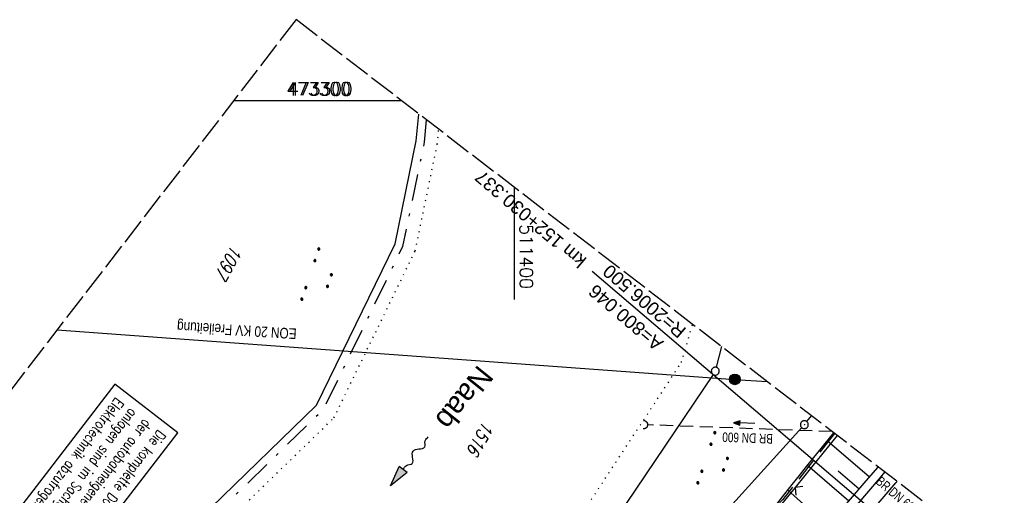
# Model space of a CAD drawing. Extents: x 510908 to 511586, y 472554 to 473315.
# Tile 33 of 34: x 511307 to 511492, y 473226 to 473315. Entities that reach past the tile are written whole.
import ezdxf
from ezdxf.enums import TextEntityAlignment as Align

# ---------------------------------------------------------------- set-up
doc = ezdxf.new("R2010")
doc.units = 0
doc.header["$LTSCALE"] = 10
doc.header["$MEASUREMENT"] = 0
for name, pattern in [('ACAD_ISO16W100', [73, 15, -6.5, 15, -6.5, 15, -7, 1, -7]), ('AUSGEZOGEN', [0]), ('LT00', [0]), ('LT08', [0.42, 0.2, -0.1, 0.02, -0.1]), ('LT14', [0.6, 0.5, -0.1]), ('PUNKTX2_STR', [0.6, 0.1, -0.5]), ('STRICHLINIE2', [0.375, 0.25, -0.125])]:
    doc.linetypes.add(name, pattern=pattern)
doc.layers.get('0').update_dxf_attribs({"linetype": 'LT00'})
for name, color, linetype in [('--FLIEßRICHTPFEIL', 180, 'Continuous'), ('--WASSER_GRENZE', 180, 'PUNKTX2_STR'), ('-EL-020', 250, 'LT00'), ('-Halt-Pfeil', 4, 'LT00'), ('-Haltung', 182, 'STRICHLINIE2'), ('-Haltungsbeschriftung', 182, 'LT00'), ('BAB-KABEL', 220, 'ACAD_ISO16W100'), ('BAB-KABEL_TEXT_KASTEN', 224, 'Continuous'), ('DFK_AB_L', 21, 'LT00'), ('DFK_AB_P', 7, 'LT00'), ('DFK_FLUR_NR', 250, 'LT00'), ('DFK_GZPKT', 250, 'LT00'), ('DFK_KATASTER', 250, 'LT00'), ('DFK_NUTZUNG', 250, 'LT00'), ('GEMEINDEGRENZE', 3, 'LT08'), ('GEWÄSSERNAME', 255, 'Continuous'), ('STROM_FREILTG', 80, 'STROMFREILEITUNG'), ('STROM_TEXT', 80, 'Continuous'), ('V92_AFBR_BAB', 250, 'LT00'), ('V92_BOESCH', 250, 'LT00'), ('V92_BOSCHUNG', 250, 'LT00'), ('V92_LD_MARK', 250, 'LT00'), ('V92_RASTER', 250, 'LT00'), ('V92_UK_DURCH', 182, 'LT00'), ('V92_ZAUN', 40, 'LT00'), ('V93_AFBR_BAB', 250, 'LT00'), ('V93_BOESCH', 250, 'LT00'), ('V93_BOSCHUNG', 250, 'LT00'), ('V93_LD_MARK', 250, 'LT00'), ('V93_RASTER', 250, 'LT00'), ('V93_UK_DURCH', 182, 'LT00'), ('V93_ZAUN', 40, 'LT00')]:
    doc.layers.add(name, color=color, linetype=linetype)
doc.layers.add('-BLATT_93-RAND', color=7, linetype='LT14', plot=False)
doc.styles.add('Arial', font='ARIAL.TTF')
doc.styles.add('Beschrift', font='ARIAL.TTF')
doc.styles.add('Haltungsbeschriftung', font='ARIAL.TTF', dxfattribs={"width": 0.75})
doc.styles.add('ROMANS', font='romans.shx', dxfattribs={"width": 0.8})
doc.styles.get("Standard").update_dxf_attribs({"font": 'romans.shx'})
doc.styles.add('Strom', font='txt.shx')
doc.styles.add('Versorgungsltg', font='ARIAL.TTF', dxfattribs={"width": 0.8, "height": 2})
doc.linetypes.add('STROMFREILEITUNG', pattern='A,12.7,-5.5,["xx",Strom,S=2.5,R=0,X=-2.6,Y=-0.85],-4.35', length=22.55)

# ---------------------------------------------------------------- blocks, each defined once
blk = doc.blocks.new('SYMB7010')
at = {"color": 0, "linetype": 'ByBlock'}
for points in [[(-0.031408, 0.499213), (-0.093728, 0.49134), (-0.15457, 0.475719), (-0.212975, 0.452595), (-0.268021, 0.422333), (-0.31884, 0.385411), (-0.36463, 0.342411), (-0.40467, 0.29401), (-0.438329, 0.240973), (-0.465074, 0.184136), (-0.484486, 0.124395), (-0.496256, 0.062692), (-0.5002, 0)], [(-0.5002, 0), (-0.496256, -0.062692), (-0.484486, -0.124395), (-0.465075, -0.184136), (-0.438329, -0.240973), (-0.404671, -0.29401), (-0.36463, -0.342411), (-0.31884, -0.385411), (-0.268021, -0.422333), (-0.212975, -0.452595), (-0.154571, -0.475719), (-0.093728, -0.49134), (-0.031408, -0.499213), (0.031408, -0.499213)], [(0.5002, 0), (0.496256, 0.062692), (0.484485, 0.124395), (0.465074, 0.184136), (0.438329, 0.240973), (0.40467, 0.29401), (0.36463, 0.342411), (0.31884, 0.385411), (0.268021, 0.422333), (0.212975, 0.452595), (0.15457, 0.475719), (0.093728, 0.49134), (0.031408, 0.499213), (-0.031408, 0.499213)], [(0.031408, -0.499213), (0.093728, -0.491341), (0.15457, -0.475719), (0.212975, -0.452595), (0.268021, -0.422333), (0.31884, -0.385411), (0.36463, -0.342411), (0.404671, -0.294011), (0.438329, -0.240974), (0.465075, -0.184136), (0.484486, -0.124395), (0.496256, -0.062692), (0.500201, 0)]]:
    blk.add_lwpolyline(points, dxfattribs=at)
blk = doc.blocks.new('SYMB0003')
at = {"color": 0, "linetype": 'ByBlock'}
for p, q in [((-0.015712, 0), (0.010166, 0.012015)), ((0, -0.021257), (-0.015712, 0)), ((0.010166, 0.012015), (0, -0.021257))]:
    blk.add_line(p, q, dxfattribs=at)
for points in [[(-0.031395, 0.499013), (-0.093691, 0.491144), (-0.154509, 0.475528), (-0.21289, 0.452414), (-0.267913, 0.422164), (-0.318712, 0.385257), (-0.364484, 0.342274), (-0.404509, 0.293893), (-0.438154, 0.240877), (-0.464888, 0.184062), (-0.484292, 0.124345), (-0.496058, 0.062667), (-0.5, 0)], [(-0.5, 0), (-0.496058, -0.062667), (-0.484292, -0.124345), (-0.464888, -0.184062), (-0.438154, -0.240877), (-0.404509, -0.293893), (-0.364485, -0.342274), (-0.318712, -0.385257), (-0.267914, -0.422164), (-0.21289, -0.452414), (-0.154509, -0.475529), (-0.093691, -0.491144), (-0.031395, -0.499014), (0.031395, -0.499014)], [(0.5, 0), (0.496057, 0.062667), (0.484292, 0.124345), (0.464888, 0.184062), (0.438153, 0.240877), (0.404509, 0.293893), (0.364484, 0.342274), (0.318712, 0.385257), (0.267913, 0.422164), (0.21289, 0.452414), (0.154509, 0.475528), (0.093691, 0.491144), (0.031395, 0.499013), (-0.031395, 0.499013)], [(0.031395, -0.499014), (0.093691, -0.491144), (0.154509, -0.475529), (0.21289, -0.452414), (0.267914, -0.422164), (0.318712, -0.385257), (0.364485, -0.342274), (0.404509, -0.293893), (0.438154, -0.240877), (0.464889, -0.184062), (0.484292, -0.124345), (0.496058, -0.062667), (0.5, 0)]]:
    blk.add_lwpolyline(points, dxfattribs=at)
blk = doc.blocks.new('FLIEßRICHTPFEIL')
at = {"layer": '--FLIEßRICHTPFEIL'}
blk.add_hatch(color=256, dxfattribs=at).paths.add_polyline_path([(-1.95, 0.4875), (-1.95, -0.4875), (0, 0)])
for p, q in [((-1.95, 0.4875), (-1.95, -0.4875)), ((-1.95, 0.4875), (0, 0)), ((0, 0), (-1.95, -0.4875))]:
    blk.add_line(p, q, dxfattribs=at)
at = {"layer": '--FLIEßRICHTPFEIL', "start_tangent": (-1, 0), "end_tangent": (-1, 0)}
blk.add_spline([(-1.95, 0), (-2.4375, 0), (-2.925, 0.325), (-3.4125, 0), (-3.9, -0.325), (-4.3875, 0), (-4.875, 0.325), (-5.3625, 0), (-5.85, 0)], degree=3, dxfattribs=at)
blk = doc.blocks.new('SYMB1107')
at = {"color": 0, "linetype": 'ByBlock'}
for points in [[(-0.2, 0), (-0.196157, 0.039018), (-0.184776, 0.076537), (-0.166294, 0.111114), (-0.141421, 0.141421), (-0.111114, 0.166294), (-0.076537, 0.184776), (-0.039018, 0.196157), (0, 0.2)], [(0, 0.2), (0.039018, 0.196157), (0.076537, 0.184776), (0.111114, 0.166294), (0.141421, 0.141421), (0.166294, 0.111114), (0.184776, 0.076537), (0.196157, 0.039018), (0.2, 0)]]:
    blk.add_lwpolyline(points, dxfattribs=at)
blk = doc.blocks.new('SYMB0024')
at = {"color": 0, "linetype": 'ByBlock'}
for p, q in [((-0.5, 0.5), (0, 0)), ((0, 0), (0.5, 0.5))]:
    blk.add_line(p, q, dxfattribs=at)
blk = doc.blocks.new('SYMB7111')
at = {"color": 0, "linetype": 'ByBlock'}
for p, q in [((-0.13, 0.202919), (-0.13, 0.177081)), ((-0.125, 0.172895), (-0.125, 0.207105)), ((-0.12, 0.209164), (-0.12, 0.170836)), ((-0.115, 0.170204), (-0.115, 0.209796)), ((-0.11, 0.209164), (-0.11, 0.170836)), ((-0.105, 0.172895), (-0.105, 0.207105)), ((-0.1, 0.202919), (-0.1, 0.177081)), ((-0.095, 0.189874), (-0.095, 0.190146)), ((0.1, 0.202919), (0.1, 0.177081)), ((0.105, 0.172895), (0.105, 0.207105)), ((0.11, 0.209164), (0.11, 0.170836)), ((0.115, 0.170204), (0.115, 0.209796)), ((0.12, 0.209164), (0.12, 0.170836)), ((0.125, 0.172895), (0.125, 0.207105)), ((0.13, 0.202919), (0.13, 0.177081)), ((0.135, 0.189874), (0.135, 0.190146)), ((-0.515, -0.177081), (-0.515, -0.202919)), ((-0.51, -0.207105), (-0.51, -0.172895)), ((-0.505, -0.170836), (-0.505, -0.209164)), ((-0.5, -0.209796), (-0.5, -0.170204)), ((-0.495, -0.170836), (-0.495, -0.209164)), ((-0.49, -0.207105), (-0.49, -0.172895)), ((-0.485, -0.177081), (-0.485, -0.202919)), ((-0.285, -0.177081), (-0.285, -0.202919)), ((-0.28, -0.207105), (-0.28, -0.172895)), ((-0.275, -0.170836), (-0.275, -0.209164)), ((-0.27, -0.209796), (-0.27, -0.170204)), ((-0.265, -0.170836), (-0.265, -0.209164)), ((-0.26, -0.207105), (-0.26, -0.172895)), ((-0.255, -0.177081), (-0.255, -0.202919)), ((0.255, -0.177081), (0.255, -0.202919)), ((0.26, -0.207105), (0.26, -0.172895)), ((0.265, -0.170836), (0.265, -0.209164)), ((0.27, -0.209796), (0.27, -0.170204)), ((0.275, -0.170836), (0.275, -0.209164)), ((0.28, -0.207105), (0.28, -0.172895)), ((0.285, -0.177081), (0.285, -0.202919)), ((0.485, -0.177081), (0.485, -0.202919)), ((0.49, -0.207105), (0.49, -0.172895)), ((0.495, -0.170836), (0.495, -0.209164)), ((0.5, -0.209796), (0.5, -0.170204)), ((0.505, -0.170836), (0.505, -0.209164)), ((0.51, -0.207105), (0.51, -0.172895)), ((0.515, -0.177081), (0.515, -0.202919)), ((-0.48, -0.190126), (-0.48, -0.189854)), ((-0.25, -0.190126), (-0.25, -0.189854)), ((0.29, -0.190126), (0.29, -0.189854)), ((0.52, -0.190126), (0.52, -0.189854))]:
    blk.add_line(p, q, dxfattribs=at)
for points in [[(-0.095, 0.19), (-0.096981, 0.198678), (-0.10253, 0.205637), (-0.11055, 0.209499), (-0.11945, 0.209499), (-0.12747, 0.205637), (-0.133019, 0.198678), (-0.135, 0.19), (-0.133019, 0.181322), (-0.12747, 0.174363), (-0.11945, 0.170501), (-0.11055, 0.170501), (-0.10253, 0.174363), (-0.096981, 0.181322), (-0.095, 0.19)], [(0.135, 0.19), (0.133019, 0.198678), (0.12747, 0.205637), (0.11945, 0.209499), (0.11055, 0.209499), (0.10253, 0.205637), (0.096981, 0.198678), (0.095, 0.19), (0.096981, 0.181322), (0.10253, 0.174363), (0.11055, 0.170501), (0.11945, 0.170501), (0.12747, 0.174363), (0.133019, 0.181322), (0.135, 0.19)], [(-0.48, -0.19), (-0.481981, -0.181322), (-0.48753, -0.174363), (-0.49555, -0.170501), (-0.50445, -0.170501), (-0.51247, -0.174363), (-0.518019, -0.181322), (-0.52, -0.19), (-0.518019, -0.198678), (-0.51247, -0.205637), (-0.50445, -0.209499), (-0.49555, -0.209499), (-0.48753, -0.205637), (-0.481981, -0.198678), (-0.48, -0.19)], [(-0.25, -0.19), (-0.251981, -0.181322), (-0.25753, -0.174363), (-0.26555, -0.170501), (-0.27445, -0.170501), (-0.28247, -0.174363), (-0.288019, -0.181322), (-0.29, -0.19), (-0.288019, -0.198678), (-0.28247, -0.205637), (-0.27445, -0.209499), (-0.26555, -0.209499), (-0.25753, -0.205637), (-0.251981, -0.198678), (-0.25, -0.19)], [(0.29, -0.19), (0.288019, -0.181322), (0.28247, -0.174363), (0.27445, -0.170501), (0.26555, -0.170501), (0.25753, -0.174363), (0.251981, -0.181322), (0.25, -0.19), (0.251981, -0.198678), (0.25753, -0.205637), (0.26555, -0.209499), (0.27445, -0.209499), (0.28247, -0.205637), (0.288019, -0.198678), (0.29, -0.19)], [(0.52, -0.19), (0.518019, -0.181322), (0.51247, -0.174363), (0.50445, -0.170501), (0.49555, -0.170501), (0.48753, -0.174363), (0.481981, -0.181322), (0.48, -0.19), (0.481981, -0.198678), (0.48753, -0.205637), (0.49555, -0.209499), (0.50445, -0.209499), (0.51247, -0.205637), (0.518019, -0.198678), (0.52, -0.19)]]:
    blk.add_lwpolyline(points, dxfattribs=at)
blk = doc.blocks.new('SYMB0070')
at = {"color": 0, "linetype": 'ByBlock'}
for p, q in [((-0.5, 0), (0.2, 0)), ((0.5, 0), (0.2, 0.1)), ((0.2, 0.1), (0.2, 0)), ((0.468, 0), (0.21, 0.086)), ((0.21, 0.086), (0.21, -0.086)), ((0.21, -0.086), (0.468, 0)), ((0.22, -0.072), (0.437, 0)), ((0.23, -0.058), (0.405, 0)), ((0.24, -0.045), (0.374, 0)), ((0.342, 0), (0.25, 0.031)), ((0.25, 0.031), (0.25, -0.031)), ((0.25, -0.031), (0.342, 0)), ((0.26, -0.017), (0.31, 0)), ((0.27, -0.003), (0.279, 0))]:
    blk.add_line(p, q, dxfattribs=at)
for points in [[(0.2, 0), (0.2, -0.1), (0.5, 0)], [(0.437, 0), (0.22, 0.072), (0.22, -0.072)], [(0.405, 0), (0.23, 0.058), (0.23, -0.058)], [(0.374, 0), (0.24, 0.045), (0.24, -0.045)], [(0.31, 0), (0.26, 0.017), (0.26, -0.017)], [(0.279, 0), (0.27, 0.003), (0.27, -0.003)]]:
    blk.add_lwpolyline(points, dxfattribs=at)

msp = doc.modelspace()

# ---------------------------------------------------------------- hatches: boundary and pattern name
at = {"layer": 'STROM_TEXT'}
h = msp.add_hatch(color=256, dxfattribs=at)
edge = h.paths.add_edge_path()
edge.add_arc((511441.6, 473247.4), 1, 0, 360)

# ---------------------------------------------------------------- linework, layer by layer
at = {"layer": '--WASSER_GRENZE', "ltscale": 0.2}
for p, q in [((511431.52, 473250.58), (511433.63, 473257.79)), ((511407.94, 473214.67), (511431.52, 473250.58))]:
    msp.add_line(p, q, dxfattribs=at)
msp.add_lwpolyline([(511074.63, 472945.87), (511096.88, 472958.62), (511119.48, 472977.17), (511129.68, 472994.73), (511133.89, 472998.07), (511135.69, 472996.54), (511135.04, 472978.93), (511161.48, 473007.71), (511194.49, 473038.55), (511211.95, 473058.66), (511222.16, 473074.03), (511248.98, 473106.23), (511278.71, 473141.8), (511297.4, 473172.83), (511306.65, 473184.68), (511314.87, 473197.34), (511322.35, 473206.75), (511335.03, 473216.59), (511344.85, 473219.61), (511365.98, 473240.14), (511381.33, 473271.69), (511385.48, 473291.83), (511385.75, 473294.63)], dxfattribs=at)
at = {"layer": '-BLATT_93-RAND'}
msp.add_lwpolyline([(511358.83, 473315.34), (510907.64, 472728.79), (511135.12, 472553.81), (511586.31, 473140.35), (511358.83, 473315.34)], dxfattribs=at)
at = {"layer": '-EL-020'}
msp.add_line((511471.75, 473219.06), (511414.71, 473267.76), dxfattribs=at)
at = {"layer": '-Haltung'}
msp.add_line((511459.96, 473237.54), (511425.1, 473238.81), dxfattribs=at)
at = {"layer": 'BAB-KABEL', "ltscale": 0.03, "flags": 128}
msp.add_lwpolyline([(511460.4, 473237.2), (511450.63, 473224.7), (511393.07, 473164.53), (511363.02, 473132.87), (511308.52, 473076.45), (511275.57, 473040.36), (511243.01, 473009.33), (511235.22, 472986.05), (511231.03, 472981.06), (511075.99, 472813.11), (511070.24, 472807.3), (511057.8, 472797.51), (511038.03, 472769.96), (511010.69, 472730.53), (510983.88, 472687.19), (510977.21, 472675.28)], dxfattribs=at)
at = {"layer": 'BAB-KABEL_TEXT_KASTEN', "linetype": 'AUSGEZOGEN'}
msp.add_lwpolyline([(511324.62, 473246.51), (511302.02, 473217.13), (511313.96, 473207.95), (511336.55, 473237.33)], close=True, dxfattribs=at)
at = {"layer": 'DFK_AB_L'}
for p, q in [((511455.19, 473239.44), (511456.06, 473240.54)), ((511365.24, 473139.79), (511454.22, 473238.29))]:
    msp.add_line(p, q, dxfattribs=at)
at = {"layer": 'DFK_KATASTER'}
for p, q in [((511381.52, 473292.43), (511382.01, 473297.5)), ((511377.51, 473272.99), (511381.52, 473292.43)), ((511362.69, 473242.52), (511377.51, 473272.99)), ((511439.09, 473253.59), (511438.1, 473249.69)), ((511437.5, 473248.34), (511412.54, 473211.27)), ((511342.75, 473223.15), (511362.69, 473242.52))]:
    msp.add_line(p, q, dxfattribs=at)
at = {"layer": 'GEMEINDEGRENZE', "ltscale": 2.5, "flags": 128}
msp.add_lwpolyline([(511383.41, 473296.43), (511383.01, 473292.21), (511378.94, 473272.5), (511363.92, 473241.63), (511343.54, 473221.82), (511333.86, 473218.85), (511320.58, 473208.55), (511312.84, 473198.8), (511304.61, 473186.13), (511295.34, 473174.25), (511276.67, 473143.26), (511247.06, 473107.83), (511220.15, 473075.52), (511209.96, 473060.18), (511192.69, 473040.29), (511159.71, 473009.47), (511137.79, 472985.62), (511138.23, 472997.66), (511133.95, 473001.3), (511127.75, 472996.4), (511117.54, 472978.81), (511095.45, 472960.68), (511078.59, 472951.02)], dxfattribs=at)
at = {"layer": 'STROM_FREILTG', "ltscale": 0.1}
msp.add_lwpolyline([(511313.77, 473256.76), (511441.6, 473247.4), (511447.69, 473246.98)], dxfattribs=at)
at = {"layer": 'STROM_TEXT'}
msp.add_circle((511441.6, 473247.4), 1, dxfattribs=at)
at = {"layer": 'V92_AFBR_BAB'}
msp.add_lwpolyline([(511433.34, 473188.14), (511433.48, 473188.31), (511437.35, 473192.63), (511441.21, 473196.97), (511445.06, 473201.31), (511448.92, 473205.65), (511451.19, 473208.21), (511453.45, 473210.78), (511455.72, 473213.35), (511457.98, 473215.93), (511460.22, 473218.51), (511462.46, 473221.1), (511464.69, 473223.7), (511466.9, 473226.29), (511469.09, 473228.9), (511469.91, 473229.88)], dxfattribs=at)
at = {"layer": 'V92_BOESCH'}
for points in [[(511422.59, 473194.21), (511423.9, 473195.56), (511425.91, 473197.65), (511427.93, 473199.75), (511429.93, 473201.85), (511431.93, 473203.95), (511433.92, 473206.07), (511435.9, 473208.19), (511437.86, 473210.33), (511439.81, 473212.49), (511441.73, 473214.66), (511443.64, 473216.84), (511445.52, 473219.05), (511446.92, 473220.73), (511448.31, 473222.41), (511449.69, 473224.11), (511451.06, 473225.81), (511452.43, 473227.52), (511453.79, 473229.23), (511455.15, 473230.94), (511456.52, 473232.65), (511457.88, 473234.36), (511459.99, 473236.96), (511460.27, 473237.3)], [(511431.94, 473188.93), (511432.31, 473189.35), (511434.25, 473191.53), (511436.17, 473193.73), (511438.09, 473195.93), (511440, 473198.13), (511441.91, 473200.34), (511443.83, 473202.54), (511445.74, 473204.74), (511447.66, 473206.93), (511449.63, 473209.17), (511451.61, 473211.4), (511453.58, 473213.63), (511455.56, 473215.85), (511457.54, 473218.08), (511459.51, 473220.31), (511461.48, 473222.54), (511463.44, 473224.79), (511466.02, 473227.78), (511468.59, 473230.78), (511468.65, 473230.85)]]:
    msp.add_lwpolyline(points, dxfattribs=at)
at = {"layer": 'V92_BOSCHUNG'}
for p, q in [((511467.04, 473228.96), (511459.05, 473235.8)), ((511463.09, 473224.38), (511455.32, 473231.15)), ((511465.07, 473226.66), (511461.12, 473230.07)), ((511459.1, 473219.84), (511451.6, 473226.49))]:
    msp.add_line(p, q, dxfattribs=at)
at = {"layer": 'V92_LD_MARK'}
msp.add_lwpolyline([(511436.01, 473186.64), (511440.65, 473191.85), (511445.93, 473197.81), (511451.18, 473203.79), (511456.41, 473209.78), (511461.63, 473215.79), (511466.82, 473221.82), (511471.99, 473227.87), (511472.2, 473228.12)], dxfattribs=at)
at = {"layer": 'V92_RASTER'}
msp.add_line((511372.86, 473300), (511352.38, 473300), dxfattribs=at)
at = {"layer": 'V92_ZAUN'}
for points in [[(511460.94, 473236.78), (511458.48, 473233.76), (511452.98, 473227.01)], [(511452.98, 473227.01), (511445.82, 473218.22), (511443.34, 473215.52)]]:
    msp.add_lwpolyline(points, dxfattribs=at)
at = {"layer": 'V93_AFBR_BAB'}
msp.add_lwpolyline([(511464.69, 473223.7), (511466.9, 473226.29), (511469.09, 473228.9), (511469.91, 473229.88)], dxfattribs=at)
at = {"layer": 'V93_BOESCH'}
for points in [[(511449.69, 473224.11), (511451.06, 473225.81), (511452.43, 473227.52), (511453.79, 473229.23), (511455.15, 473230.94), (511456.52, 473232.65), (511457.88, 473234.36), (511459.99, 473236.96), (511460.27, 473237.3)], [(511463.44, 473224.79), (511466.02, 473227.78), (511468.59, 473230.78), (511468.65, 473230.85)]]:
    msp.add_lwpolyline(points, dxfattribs=at)
at = {"layer": 'V93_BOSCHUNG'}
for p, q in [((511467.04, 473228.96), (511459.05, 473235.8)), ((511463.09, 473224.38), (511455.32, 473231.15)), ((511465.07, 473226.66), (511461.12, 473230.07)), ((511459.1, 473219.84), (511451.6, 473226.49))]:
    msp.add_line(p, q, dxfattribs=at)
at = {"layer": 'V93_LD_MARK'}
msp.add_lwpolyline([(511466.82, 473221.82), (511471.99, 473227.87), (511472.2, 473228.12)], dxfattribs=at)
at = {"layer": 'V93_RASTER'}
for p, q in [((511378.76, 473300), (511347.03, 473300)), ((511400, 473283.66), (511400, 473262.47))]:
    msp.add_line(p, q, dxfattribs=at)
at = {"layer": 'V93_ZAUN'}
for points in [[(511460.94, 473236.78), (511458.48, 473233.76), (511452.98, 473227.01)], [(511452.98, 473227.01), (511445.82, 473218.22), (511443.34, 473215.52)]]:
    msp.add_lwpolyline(points, dxfattribs=at)

# ---------------------------------------------------------------- block references
at = {"layer": '--FLIEßRICHTPFEIL', "xscale": 2.000000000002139, "yscale": 2.000000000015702, "zscale": 2, "rotation": 232.6394370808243}
msp.add_blockref('FLIEßRICHTPFEIL', (511376.68, 473227.28), dxfattribs=at)
at = {"layer": '-Halt-Pfeil', "xscale": 3.999999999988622, "yscale": 4, "zscale": 4, "rotation": 177.9143625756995}
msp.add_blockref('SYMB0070', (511443.37, 473239.15), dxfattribs=at)
at = {"layer": 'DFK_AB_P', "xscale": 1.499999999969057, "yscale": 1.5, "zscale": 1.5, "rotation": 251.2881100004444}
msp.add_blockref('SYMB0003', (511454.72, 473238.85), dxfattribs=at)
at = {"layer": 'DFK_GZPKT', "xscale": 1.499999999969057, "yscale": 1.5, "zscale": 1.5, "rotation": 251.2881100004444}
msp.add_blockref('SYMB7010', (511437.92, 473248.96), dxfattribs=at)
at = {"layer": 'DFK_NUTZUNG', "yscale": 10, "zscale": 10, "rotation": 251.28826}
for p, xscale in [((511363.33, 473266.67), 9.999999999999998), ((511438.04, 473231.99), 9.99999999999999)]:
    msp.add_blockref('SYMB7111', p, dxfattribs=dict(at, xscale=xscale))
at = {"layer": 'V92_UK_DURCH', "xscale": 4.000000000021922, "yscale": 3.999999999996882, "zscale": 4, "rotation": 268.9947358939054}
msp.add_blockref('SYMB1107', (511424.35, 473238.84), dxfattribs=at)
at = {"layer": 'V92_ZAUN', "xscale": 2.099999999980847, "yscale": 2.100000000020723, "zscale": 2.1, "rotation": 230.8642825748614}
msp.add_blockref('SYMB0024', (511452.98, 473227.01), dxfattribs=at)
at = {"layer": 'V93_UK_DURCH', "xscale": 4.000000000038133, "yscale": 4.00000000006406, "zscale": 4, "rotation": 265.333954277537}
msp.add_blockref('SYMB1107', (511424.35, 473238.84), dxfattribs=at)
at = {"layer": 'V93_ZAUN', "xscale": 2.099999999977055, "yscale": 2.100000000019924, "zscale": 2.1, "rotation": 230.8644521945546}
msp.add_blockref('SYMB0024', (511452.98, 473227.01), dxfattribs=at)

# ---------------------------------------------------------------- texts
at = {"layer": '-EL-020', "style": 'Arial'}
for s, p in [(' km 152+030.337', (511414.57, 473269.52)), ('R=2006.500', (511432.62, 473256.88)), ('A=800.046', (511428.31, 473254.5))]:
    msp.add_text(s, height=2.5, rotation=-220.4904, dxfattribs=at).set_placement(p)
at = {"layer": '-Haltungsbeschriftung', "style": 'Haltungsbeschriftung', "width": 0.75}
for rotation, p in [(177.9144, (511448.81, 473237.06)), (319.7914, (511468.05, 473227.85))]:
    msp.add_text('BR DN 600', height=1.8, rotation=rotation, dxfattribs=at).set_placement(p)
at = {"layer": 'BAB-KABEL_TEXT_KASTEN', "insert": (511334.41, 473236.79), "char_height": 2, "width": 33.7438, "attachment_point": 1, "rotation": 232.4312, "style": 'ROMANS'}
msp.add_mtext('{\\W0.75;Die komplette Dokumentation der autobahneigenen Kabel-\\Panlagen sind im Sachgebiet Elektrotechnik abzufragen.}', dxfattribs=at)
at = {"layer": 'DFK_FLUR_NR', "oblique": 13.754, "width": 0.75}
for s, p in [('1097', (511346.7, 473272.94)), ('1516', (511394.16, 473239.69))]:
    msp.add_text(s, height=2.5, rotation=240.5376, dxfattribs=at).set_placement(p)
at = {"layer": 'GEWÄSSERNAME', "style": 'Beschrift'}
msp.add_text('Naab', height=4, rotation=231.1576, dxfattribs=at).set_placement((511393.22, 473250.33))
at = {"layer": 'STROM_TEXT', "style": 'Versorgungsltg', "width": 0.8}
msp.add_text('EON 20 KV Freileitung', height=2, rotation=176.5746, dxfattribs=at).set_placement((511347.71, 473257.67), align=Align.CENTER)
at = {"layer": 'V92_RASTER', "width": 0.948}
msp.add_text(' 473300', height=2.5, rotation=0.0018, dxfattribs=at).set_placement((511355.36, 473301))
at = {"layer": 'V93_RASTER'}
for s, rotation, width, p in [(' 473300', 0.002, 0.948, (511355.71, 473301)), (' 511400', 270.002, 0.95, (511401.03, 473278.33))]:
    msp.add_text(s, height=2.5, rotation=rotation, dxfattribs=dict(at, width=width)).set_placement(p)

doc.saveas('drawing.dxf')
